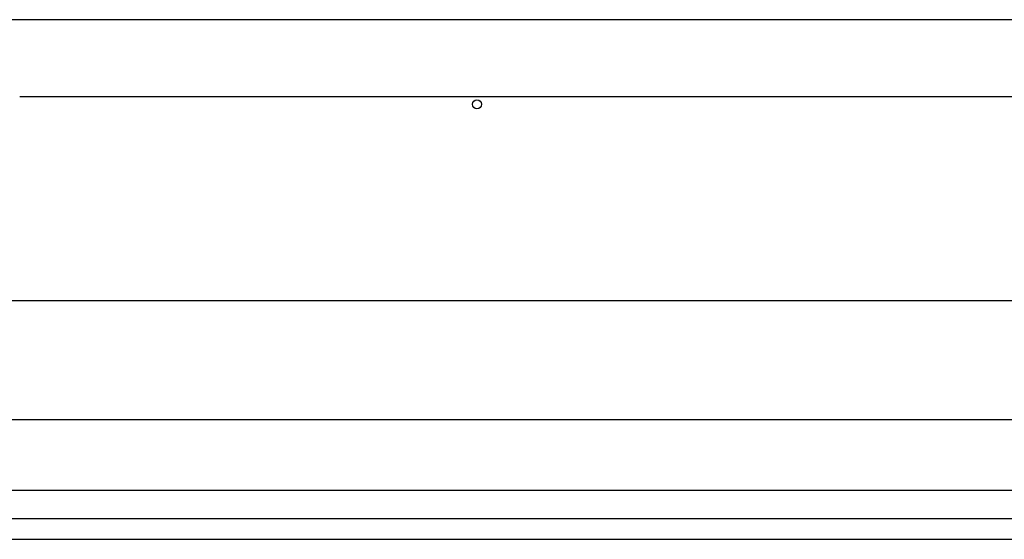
# Model space of a CAD drawing. Header units: inches. Extents: x 6 to 173, y 11 to 93.
# Tile 36 of 214: x 21.99 to 25.24, y 28.98 to 30.69. Entities that reach past the tile are written whole.
import ezdxf

# ---------------------------------------------------------------- set-up
doc = ezdxf.new("R2010")
doc.units = ezdxf.units.IN
doc.header["$MEASUREMENT"] = 0
doc.layers.add('Visible Edges(ANSI)', color=7, linetype='Continuous', lineweight=25)
doc.layers.add('Visible Tangent Edges(ANSI)', color=7, linetype='Continuous', lineweight=25)

msp = doc.modelspace()

# ---------------------------------------------------------------- linework, layer by layer
at = {"layer": 'Visible Edges(ANSI)'}
for p, q in [((25.5748, 30.6897), (21.903, 30.6897)), ((25.4888, 30.435), (21.989, 30.435)), ((6.4162, 29.7631), (40.5603, 29.7631)), ((40.5603, 29.3694), (6.4162, 29.3694)), ((41.2964, 29.0437), (5.7004, 29.0437)), ((5.7004, 28.9757), (41.2964, 28.9757))]:
    msp.add_line(p, q, dxfattribs=at)
msp.add_circle((23.4984, 30.4107), 0.015, dxfattribs=at)
at = {"layer": 'Visible Tangent Edges(ANSI)'}
msp.add_line((41.2964, 29.1367), (5.7004, 29.1367), dxfattribs=at)

doc.saveas('drawing.dxf')
